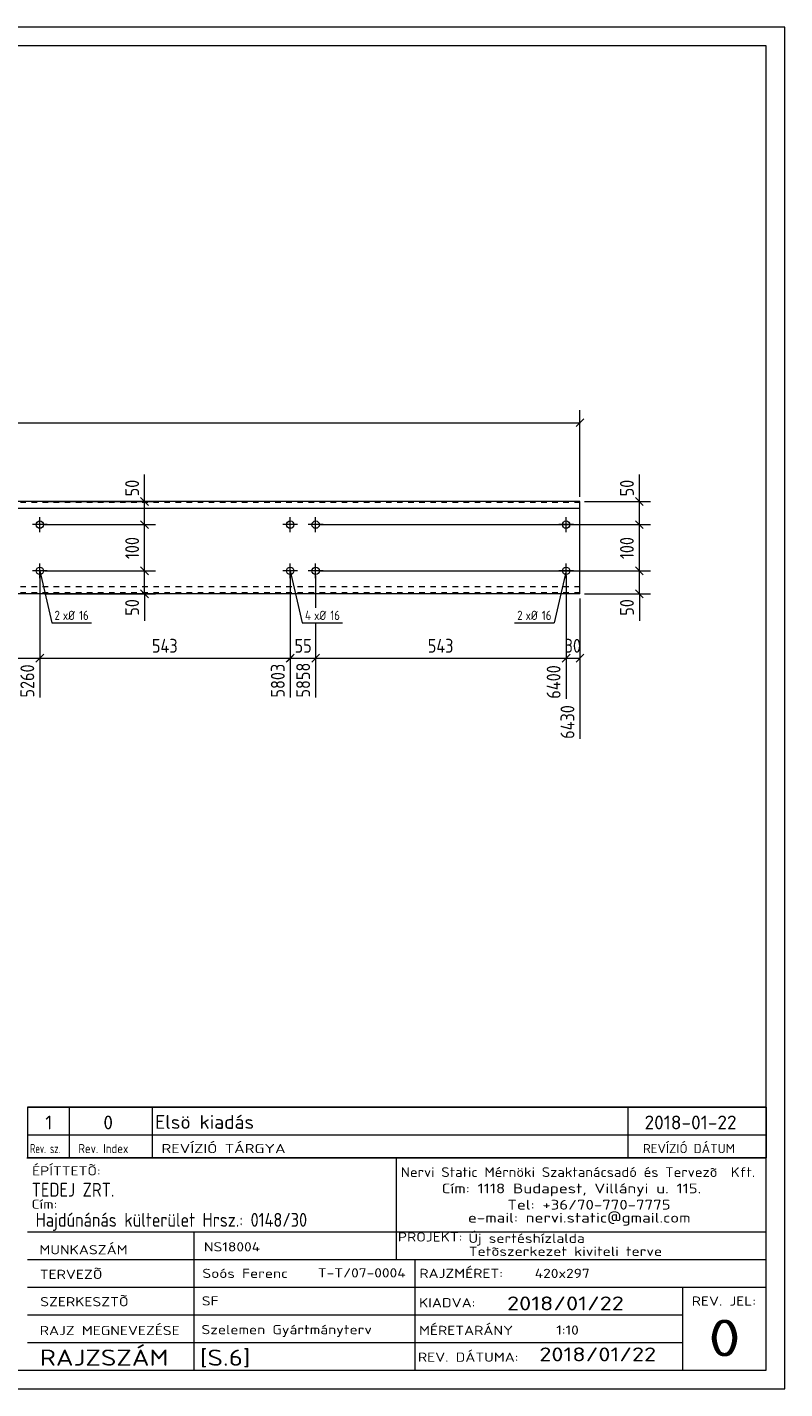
# Model space of a CAD drawing. Header units: millimetres. Extents: x 1 to 419, y 1 to 296.
# Tile 2 of 2: x 255 to 419, y 1 to 296. Entities that reach past the tile are written whole.
import ezdxf

# ---------------------------------------------------------------- set-up
doc = ezdxf.new("R2010")
doc.units = ezdxf.units.MM
doc.header["$LTSCALE"] = 0.6
doc.linetypes.add('XKITLINE00', pattern=[0])
doc.linetypes.add('XKITLINE02', pattern=[4, 2, -2])
for name, color, linetype, lineweight in [('Bolt', 7, 'Continuous', 0), ('BoltMark', 3, 'Continuous', 0), ('DrawingSheet', 5, 'Continuous', 0), ('OtherObjectType', 1, 'Continuous', 0), ('Part', 2, 'Continuous', 0), ('Z-DIMENSIONS', 1, 'Continuous', 0)]:
    doc.layers.add(name, color=color, linetype=linetype, lineweight=lineweight)
doc.styles.add('ISOCPEUR', font='ISOCPEUR.TTF')

msp = doc.modelspace()

# ---------------------------------------------------------------- linework, layer by layer
at = {"layer": 'Bolt', "color": 4, "linetype": 'XKITLINE00', "lineweight": 0}
for p, q in [((257.63, 186.63), (257.63, 189.83)), ((311.88, 186.63), (311.88, 189.83)), ((317.38, 186.63), (317.38, 189.83)), ((371.63, 186.63), (371.63, 189.83)), ((259.23, 188.23), (256.03, 188.23)), ((313.48, 188.23), (310.28, 188.23)), ((318.98, 188.23), (315.78, 188.23)), ((373.23, 188.23), (370.03, 188.23)), ((259.23, 178.23), (256.03, 178.23)), ((257.63, 176.63), (257.63, 179.83)), ((313.48, 178.23), (310.28, 178.23)), ((311.88, 176.63), (311.88, 179.83)), ((318.98, 178.23), (315.78, 178.23)), ((317.38, 176.63), (317.38, 179.83)), ((373.23, 178.23), (370.03, 178.23)), ((371.63, 176.63), (371.63, 179.83))]:
    msp.add_line(p, q, dxfattribs=at)
for centre in [(257.63, 188.23), (311.88, 188.23), (317.38, 188.23), (371.63, 188.23), (257.63, 178.23), (311.88, 178.23), (317.38, 178.23), (371.63, 178.23)]:
    msp.add_circle(centre, 0.8, dxfattribs=at)
at = {"layer": 'BoltMark', "color": 4, "linetype": 'XKITLINE00', "lineweight": 0}
for p, q in [((257.63, 178.23), (260.22, 166.97)), ((311.88, 178.23), (314.47, 166.97)), ((371.63, 178.23), (369.04, 166.97)), ((260.22, 166.97), (268.8, 166.97)), ((314.47, 166.97), (323.23, 166.97)), ((360.45, 166.97), (369.04, 166.97))]:
    msp.add_line(p, q, dxfattribs=at)
at = {"layer": 'DrawingSheet', "color": 2, "linetype": 'XKITLINE00', "lineweight": 0}
for p, q in [((419, 296), (1, 296)), ((419, 1), (419, 296)), ((1, 1), (419, 1))]:
    msp.add_line(p, q, dxfattribs=at)
at = {"layer": 'DrawingSheet', "color": 3, "linetype": 'XKITLINE00', "lineweight": 0}
for p, q in [((415, 292), (5, 292)), ((415, 5), (415, 292)), ((5, 5), (415, 5))]:
    msp.add_line(p, q, dxfattribs=at)
at = {"layer": 'OtherObjectType', "color": 7, "linetype": 'XKITLINE00', "lineweight": 0}
for p, q in [((255, 62.05), (415, 62.05)), ((255, 62.05), (255, 56.05)), ((264, 62.05), (264, 56.05)), ((282, 62.05), (282, 56.05)), ((385, 62.05), (385, 56.05)), ((415, 62.05), (415, 56.05)), ((255, 56.05), (255, 51.05)), ((255, 56.05), (415, 56.05)), ((264, 56.05), (264, 51.05)), ((282, 56.05), (282, 51.05)), ((385, 56.05), (385, 51.05)), ((415, 56.05), (415, 51.05)), ((254.84, 51.05), (415, 51.05)), ((415, 51.05), (255, 51.05)), ((334.84, 51), (334.84, 35)), ((414.98, 5), (415, 51.05)), ((254.98, 35), (414.98, 35)), ((290.98, 35), (290.98, 5)), ((334.84, 35), (334.84, 29)), ((254.98, 29), (338.84, 29)), ((338.84, 29), (338.84, 5)), ((338.84, 29), (414.84, 29)), ((254.98, 23), (414.98, 23)), ((396.84, 23), (396.84, 5)), ((254.98, 17), (396.84, 17)), ((254.98, 11), (396.98, 11)), ((254.98, 5), (414.98, 5))]:
    msp.add_line(p, q, dxfattribs=at)
at = {"layer": 'OtherObjectType', "color": 1, "linetype": 'XKITLINE00', "lineweight": 0}
for p, q in [((415, 62.05), (255, 62.05)), ((255, 56.05), (415, 56.05))]:
    msp.add_line(p, q, dxfattribs=at)
at = {"layer": 'Part', "color": 2, "linetype": 'XKITLINE00', "lineweight": 0}
for p, q in [((374.63, 193.23), (160.59, 193.23)), ((374.63, 173.23), (374.63, 193.23)), ((374.63, 191.73), (160.59, 191.73)), ((374.63, 173.23), (160.59, 173.23))]:
    msp.add_line(p, q, dxfattribs=at)
at = {"layer": 'Part', "color": 7, "linetype": 'XKITLINE02', "lineweight": 0}
for p, q in [((374.63, 193.03), (160.59, 193.03)), ((374.63, 174.73), (160.59, 174.73)), ((374.63, 173.43), (160.59, 173.43))]:
    msp.add_line(p, q, dxfattribs=at)
at = {"layer": 'Z-DIMENSIONS', "color": 7, "linetype": 'XKITLINE00', "lineweight": 0}
for p, q in [((374.63, 194.23), (374.63, 213.02)), ((24.8, 210.32), (374.63, 210.32)), ((375.48, 211.17), (373.78, 209.47)), ((280.33, 193.23), (280.33, 199.09)), ((280.33, 193.23), (280.33, 199.09)), ((387.51, 193.23), (387.51, 199.09)), ((387.51, 193.23), (387.51, 199.09)), ((258.63, 193.23), (282.73, 193.23)), ((279.48, 194.08), (281.18, 192.38)), ((280.33, 188.23), (280.33, 193.23)), ((375.63, 193.23), (389.91, 193.23)), ((386.66, 194.08), (388.36, 192.38)), ((387.51, 188.23), (387.51, 193.23)), ((279.48, 189.08), (281.18, 187.38)), ((279.48, 189.08), (281.18, 187.38)), ((386.66, 189.08), (388.36, 187.38)), ((386.66, 189.08), (388.36, 187.38)), ((258.63, 188.23), (282.73, 188.23)), ((258.63, 188.23), (282.73, 188.23)), ((280.33, 178.23), (280.33, 188.23)), ((318.38, 188.23), (389.91, 188.23)), ((318.38, 188.23), (389.91, 188.23)), ((387.51, 178.23), (387.51, 188.23)), ((257.63, 177.23), (257.63, 150.76)), ((257.63, 177.23), (257.63, 150.76)), ((258.63, 178.23), (282.73, 178.23)), ((258.63, 178.23), (282.73, 178.23)), ((279.48, 179.08), (281.18, 177.38)), ((279.48, 179.08), (281.18, 177.38)), ((280.33, 173.23), (280.33, 178.23)), ((311.88, 177.23), (311.88, 150.76)), ((311.88, 177.23), (311.88, 150.76)), ((317.38, 177.23), (317.38, 170.17)), ((317.38, 177.23), (317.38, 170.17)), ((318.38, 178.23), (389.91, 178.23)), ((318.38, 178.23), (389.91, 178.23)), ((371.63, 177.23), (371.63, 164.08)), ((371.63, 177.23), (371.63, 150.51)), ((386.66, 179.08), (388.36, 177.38)), ((386.66, 179.08), (388.36, 177.38)), ((387.51, 173.23), (387.51, 178.23)), ((279.48, 174.08), (281.18, 172.38)), ((386.66, 174.08), (388.36, 172.38)), ((258.63, 173.23), (282.73, 173.23)), ((280.33, 173.23), (280.33, 167.37)), ((280.33, 173.23), (280.33, 167.37)), ((374.63, 172.23), (374.63, 141.81)), ((375.63, 173.23), (389.91, 173.23)), ((387.51, 173.23), (387.51, 167.37)), ((387.51, 173.23), (387.51, 167.37)), ((317.38, 166.97), (317.38, 150.76)), ((317.38, 166.97), (317.38, 150.76)), ((258.48, 160.13), (256.78, 158.43)), ((258.48, 160.13), (256.93, 158.58)), ((312.48, 159.88), (311.03, 158.43)), ((312.73, 160.13), (311.18, 158.58)), ((318.23, 160.13), (316.53, 158.43)), ((318.23, 160.13), (316.68, 158.58)), ((372.23, 159.88), (370.78, 158.43)), ((372.48, 160.13), (370.93, 158.58)), ((371.63, 159.88), (371.63, 150.51)), ((375.48, 160.13), (373.78, 158.43)), ((60.55, 159.28), (257.63, 159.28)), ((257.63, 159.28), (311.88, 159.28)), ((311.88, 159.28), (317.38, 159.28)), ((317.38, 159.28), (371.63, 159.28)), ((371.63, 159.28), (374.63, 159.28))]:
    msp.add_line(p, q, dxfattribs=at)
at = {"layer": 'Z-DIMENSIONS', "color": 3}
for p in [(374.63, 210.32), (280.33, 193.23), (387.51, 193.23), (280.33, 188.23), (280.33, 188.23), (387.51, 188.23), (387.51, 188.23), (280.33, 178.23), (280.33, 178.23), (387.51, 178.23), (387.51, 178.23), (280.33, 173.23), (387.51, 173.23), (257.63, 159.28), (257.63, 159.28), (311.88, 159.28), (311.88, 159.28), (317.38, 159.28), (317.38, 159.28), (371.63, 159.28), (371.63, 159.28), (374.63, 159.28)]:
    msp.add_point(p, dxfattribs=at)

# ---------------------------------------------------------------- texts
at = {"layer": 'BoltMark', "color": 4, "style": 'ISOCPEUR', "width": 0.85}
for s, p in [('2', (260.82, 167.57)), ('xØ', (262.62, 167.57)), ('16', (266.14, 167.57)), ('4', (315.07, 167.57)), ('xØ', (317.04, 167.57)), ('16', (320.56, 167.57)), ('2', (361.05, 167.57)), ('xØ', (362.86, 167.57)), ('16', (366.38, 167.57))]:
    msp.add_text(s, height=2, dxfattribs=at).set_placement(p)
at = {"layer": 'OtherObjectType', "color": 7, "style": 'ISOCPEUR'}
for s, height, width, p in [('1', 3, 1.017001, (258.82, 57.2)), ('0', 3, 1.017001, (271.4, 57.2)), ('Elsö kiadás', 3, 1.017001, (282.63, 57.31)), ('2018-01-22', 3, 1.017001, (388.62, 57.2)), ('Rev. sz.', 2, 0.68, (255.54, 52.05)), ('Rev. Index', 2, 0.85, (266, 52.05)), ('REVÍZIÓ TÁRGYA', 2, 1.275, (284, 52.05)), ('REVÍZIÓ DÁTUM', 2, 1.02, (388.28, 52.05)), ('ÉPÍTTETÕ:', 2, 1.211571, (255.96, 47.22)), ('Nervi Static Mérnöki\xa0Szaktanácsadó\xa0és\xa0Tervezõ  Kft.', 2.1176, 1.08375, (335.84, 46.88)), ('TEDEJ ZRT.', 3, 0.85, (255.87, 42.62)), ('Cím:\xa01118 Budapest, Villányi u. 115.', 2.1176, 1.250101, (344.68, 43.35)), ('Cím:', 2, 1.211571, (255.84, 40)), ('Tel:\xa0+36/70-770-7775', 2.1176, 1.250101, (358.91, 39.82)), ('Hajdúnánás külterület Hrsz.: 0148/30', 3, 0.85, (256.73, 36.1)), ('e-mail:\xa0nervi.static@gmail.com', 2.1176, 1.250101, (350.38, 37)), ('MUNKASZÁM', 2, 1.211571, (257.55, 30.12)), ('NS18004', 2, 1.211571, (293.17, 30.76)), ('PROJEKT:', 2, 1.211571, (335.18, 32.9)), ('Új sertéshízlalda', 2, 1.211571, (350.47, 32.6)), ('Tetõszerkezet kiviteli terve', 2, 1.211571, (350.54, 29.78)), ('TERVEZÕ', 2, 1.211571, (257.63, 24.79)), ('Soós Ferenc', 2, 1.211571, (292.84, 25)), ('T-T/07-0004', 2, 1.211571, (317.86, 25.11)), ('RAJZMÉRET:', 2, 1.211571, (339.84, 25)), ('420x297', 2, 1.211571, (364.84, 25)), ('SZERKESZTÕ', 2, 1.211571, (257.72, 18.87)), ('SF', 2, 1.211571, (292.72, 19.04)), ('2018/01/22', 3, 1.275, (358.84, 18)), ('REV. JEL:', 2, 1.211571, (398.84, 19)), ('KIADVA:', 2, 1.211571, (339.78, 18.64)), ('RAJZ MEGNEVEZÉSE', 2, 1.211571, (257.62, 12.62)), ('Szelemen Gyártmányterv', 2, 1.211571, (292.65, 12.82)), ('MÉRETARÁNY', 2, 1.211571, (339.78, 12.65)), ('1:10', 2, 1.211571, (369.51, 12.72)), ('0', 8, 1.275, (402.45, 8)), ('RAJZSZÁM', 3.5, 1.211571, (257.62, 6)), ('[S.6]', 3.5, 1.211571, (292.3, 5.99)), ('REV. DÁTUMA:', 2, 1.211571, (339.53, 6.85)), ('2018/01/22', 3, 1.275, (365.83, 6.95))]:
    msp.add_text(s, height=height, dxfattribs=dict(at, width=width)).set_placement(p)
at = {"layer": 'Z-DIMENSIONS', "color": 3, "style": 'ISOCPEUR', "width": 0.85}
for s, p in [('50', (279.13, 194.35)), ('50', (386.31, 194.35)), ('100', (279.13, 180.78)), ('100', (386.31, 180.78)), ('50', (279.13, 168.49)), ('50', (386.31, 168.49)), ('5260', (256.43, 150.76)), ('5803', (310.68, 150.76)), ('5858', (316.18, 150.76)), ('6400', (370.43, 150.51)), ('6430', (373.43, 141.81))]:
    msp.add_text(s, height=3, rotation=90.0002, dxfattribs=at).set_placement(p)
for s, p in [('543', (281.92, 160.48)), ('55', (312.82, 160.48)), ('543', (341.67, 160.48)), ('30', (371.32, 160.48))]:
    msp.add_text(s, height=3, dxfattribs=at).set_placement(p)

doc.saveas('drawing.dxf')
